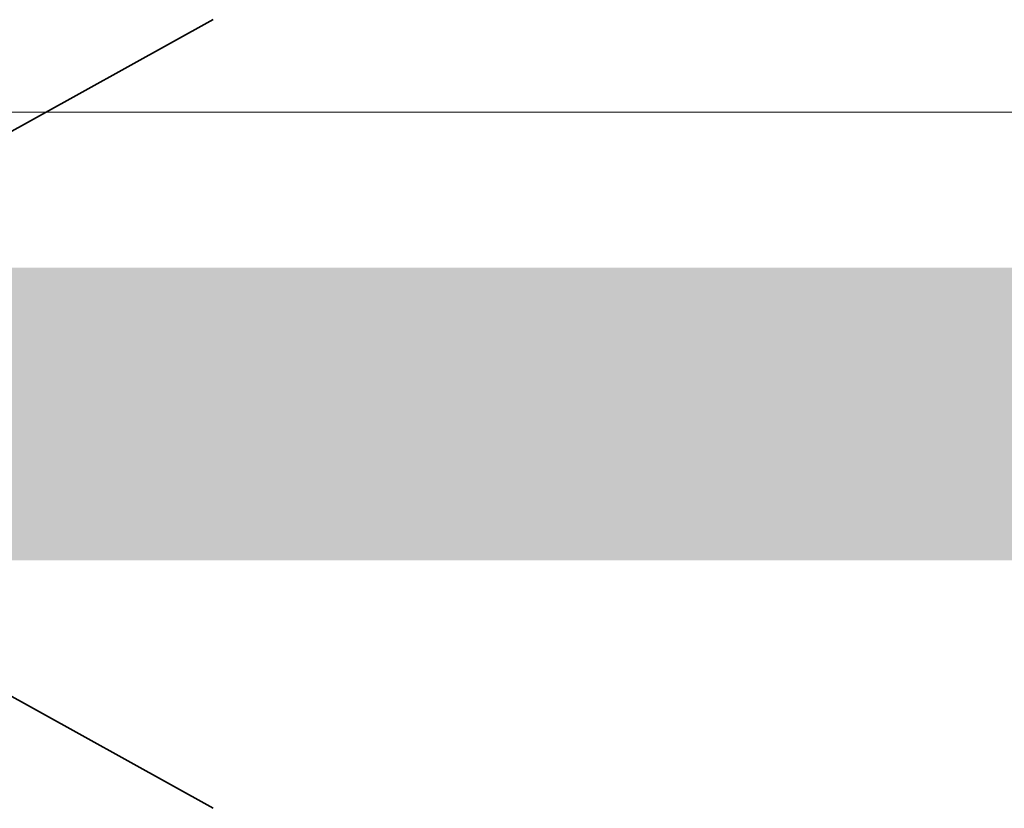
# Model space of a CAD drawing. Header units: millimetres. Extents: x -37445 to 120667, y -123620 to 254214.
# Tile 54 of 219: x 4177 to 4513, y -87598 to -87328. Entities that reach past the tile are written whole.
import ezdxf

# ---------------------------------------------------------------- set-up
doc = ezdxf.new("R2010")
doc.units = ezdxf.units.MM
doc.linetypes.add('xref_ACAD-LSN_dyspozytornia_PW_rzuty_12$0$DASHED', pattern=[19.05, 12.7, -6.35])
for name, color, linetype, lineweight in [('DEMONTAŻE', 6, 'Continuous', 35), ('Inwentaryzacja$0$Leszno_dyspozytornia_inwentaryzacja$0$FL_grzejniki_istniejące', 1, 'Continuous', 40), ('xref', 8, 'Continuous', 13), ('xref_ACAD-LSN_dyspozytornia_PW_rzuty_12$0$A widok wyżej', 8, 'xref_ACAD-LSN_dyspozytornia_PW_rzuty_12$0$DASHED', 9), ('xref_ACAD-LSN_dyspozytornia_PW_rzuty_12$0$A-Glaz', 8, 'Continuous', 9)]:
    doc.layers.add(name, color=color, linetype=linetype, lineweight=lineweight)

# ---------------------------------------------------------------- blocks, each defined once
blk = doc.blocks.new('xref_ACAD-LSN_dyspozytornia_PW_rzuty_12')
at = {"layer": 'xref_ACAD-LSN_dyspozytornia_PW_rzuty_12$0$A widok wyżej', "linetype": 'xref_ACAD-LSN_dyspozytornia_PW_rzuty_12$0$DASHED', "lineweight": 9, "ltscale": 0.2}
blk.add_line((67766.684, 81953.22), (67943.684, 81953.22), dxfattribs=at)
at = {"layer": 'xref_ACAD-LSN_dyspozytornia_PW_rzuty_12$0$A-Glaz', "linetype": 'Continuous', "lineweight": 9}
blk.add_line((67943.684, 81953.22), (67766.684, 81953.22), dxfattribs=at)
blk = doc.blocks.new('x')
at = {"layer": 'DEMONTAŻE'}
for p, q in [((116509.37, 10201.14), (116996.27, 10470.91)), ((116509.37, 10470.91), (116996.27, 10201.14))]:
    blk.add_line(p, q, dxfattribs=at)

msp = doc.modelspace()

# ---------------------------------------------------------------- block references
at = {"layer": 'xref', "xscale": 10, "yscale": 10, "zscale": 10}
msp.add_blockref('xref_ACAD-LSN_dyspozytornia_PW_rzuty_12', (-674616.84, -906892.2), dxfattribs=at)

# ---------------------------------------------------------------- next in the draw order: linework, layer by layer
at = {"layer": 'Inwentaryzacja$0$Leszno_dyspozytornia_inwentaryzacja$0$FL_grzejniki_istniejące', "ltscale": 150, "const_width": 100}
msp.add_lwpolyline([(3339.07, -87463.25), (4539.07, -87463.25)], dxfattribs=at)

# ---------------------------------------------------------------- next in the draw order: block references
at = {"layer": 'DEMONTAŻE'}
msp.add_blockref('x', (-112753.36, -97799.27), dxfattribs=at)

doc.saveas('drawing.dxf')
